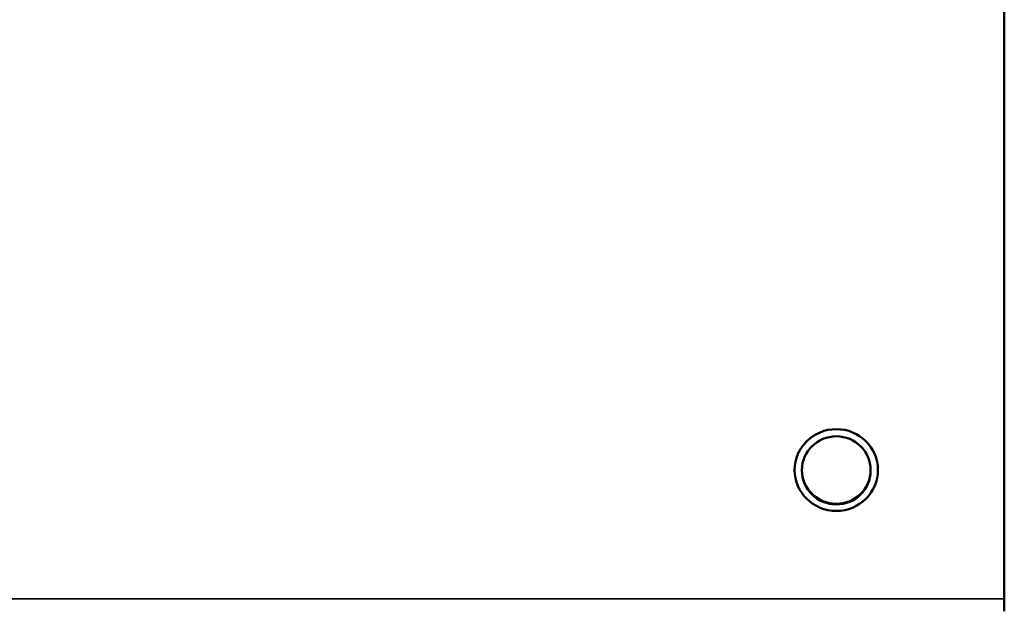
# Model space of a CAD drawing. Header units: inches. Extents: x 23.7 to 69.9, y 6 to 64.2.
# Tile 126 of 158: x 65.8 to 68.7, y 35.3 to 37. Entities that reach past the tile are written whole.
import ezdxf

# ---------------------------------------------------------------- set-up
doc = ezdxf.new("R2010")
doc.units = ezdxf.units.IN
doc.header["$MEASUREMENT"] = 0
doc.layers.add('Visible (ANSI)', color=7, linetype='Continuous', lineweight=50)
doc.layers.add('Visible Narrow (ANSI)', color=7, linetype='Continuous', lineweight=35)

msp = doc.modelspace()

# ---------------------------------------------------------------- linework, layer by layer
at = {"layer": 'Visible (ANSI)'}
for p, q in [((68.7447, 38.6375), (68.7447, 35.3106)), ((68.1379, 35.6969), (68.1379, 35.6948)), ((68.3439, 35.6969), (68.3439, 35.6948)), ((68.7447, 35.273), (68.7447, 35.3106))]:
    msp.add_line(p, q, dxfattribs=at)
for major_axis in [(0.125, 0), (0.103, 0)]:
    msp.add_ellipse((68.2409, 35.6969), major_axis=major_axis, ratio=0.981793, dxfattribs=at)
msp.add_ellipse((68.2409, 35.6948), major_axis=(0.103, 0), ratio=0.981793, start_param=3.141593, end_param=6.283185, dxfattribs=at)
at = {"layer": 'Visible Narrow (ANSI)'}
msp.add_line((46.3247, 35.3106), (68.7447, 35.3106), dxfattribs=at)

doc.saveas('drawing.dxf')
